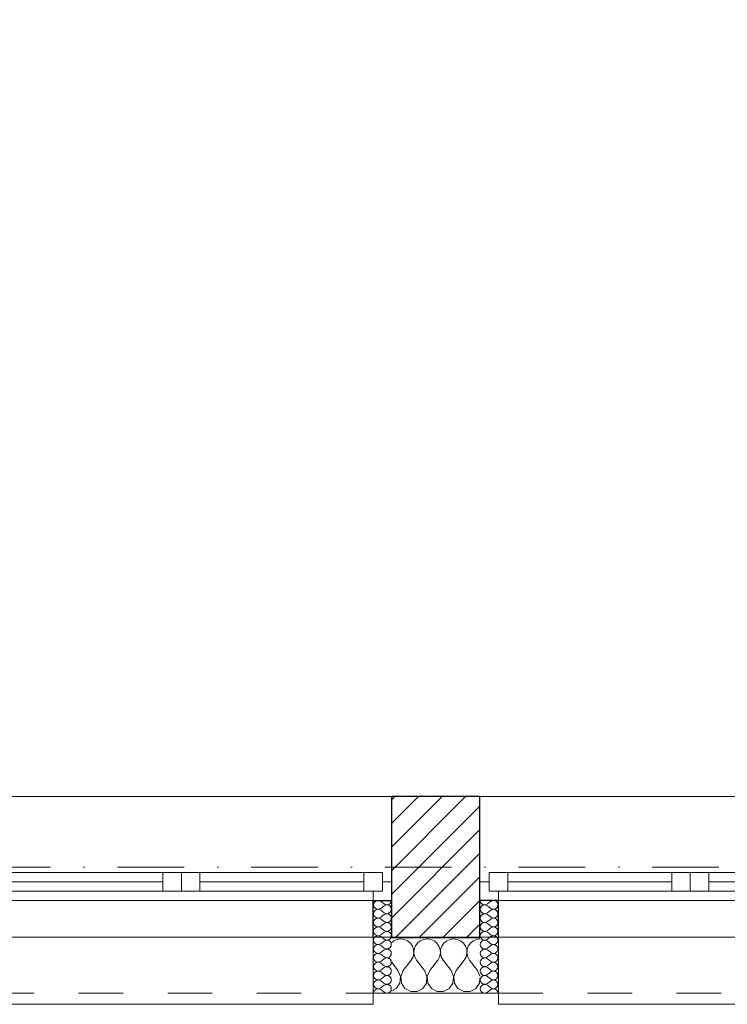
# Model space of a CAD drawing. Header units: millimetres. Extents: x 172139 to 266886, y 95607 to 138225.
# Tile 57 of 71: x 217617 to 219523, y 106825 to 109479. Entities that reach past the tile are written whole.
import ezdxf

# ---------------------------------------------------------------- set-up
doc = ezdxf.new("R2010")
doc.units = ezdxf.units.MM
doc.header["$MEASUREMENT"] = 0
doc.linetypes.add('Kropki i Kreski', pattern=[360, 180, -90, 0, -90])
doc.linetypes.add('Przerywana', pattern=[240, 120, -120])
for name, color, linetype in [('Konstrukcja - Siatki mod', 7, 'Continuous'), ('KR_INW', 7, 'Continuous'), ('NAPIS_SODON', 7, 'Continuous'), ('Okna ArchiCADa', 7, 'Continuous')]:
    doc.layers.add(name, color=color, linetype=linetype)
doc.layers.add('Konstrukcja - Siatki mod_Nr_pióra__48', color=7, linetype='Continuous', lineweight=15, true_color=0xa80f02)
doc.layers.add('KR_INW_Nr_pióra__102', color=7, linetype='Continuous', lineweight=5, true_color=0xcccccc)
for name, color, linetype, lineweight in [('KR_INW_Nr_pióra__101', 252, 'Continuous', 5), ('KR_INW_Nr_pióra__27', 7, 'Continuous', 25), ('KR_INW_Nr_pióra__47', 7, 'Continuous', 15), ('NAPIS_SODON_Nr_pióra__1', 7, 'Continuous', 13), ('Okna ArchiCADa_Nr_pióra__1', 7, 'Continuous', 13), ('Okna ArchiCADa_Nr_pióra__27', 7, 'Continuous', 25)]:
    doc.layers.add(name, color=color, linetype=linetype, lineweight=lineweight)

# ---------------------------------------------------------------- blocks, each defined once
blk = doc.blocks.new('Strop_1', base_point=(179225, 121523.3))
at = {"layer": 'NAPIS_SODON_Nr_pióra__1', "linetype": 'Continuous', "flags": 128}
blk.add_lwpolyline([(179225, 121523.3), (179225.9, 107003.8), (250898.3, 107008.3), (250897.4, 121527.8)], close=True, dxfattribs=at)
blk = doc.blocks.new('*X163')
at = {"layer": 'KR_INW_Nr_pióra__102', "linetype": 'Continuous'}
for p, q in [((218624.1, 106996.2), (218618.9, 106991.9)), ((218633.1, 107000.2), (218624.1, 106996.2)), ((218642.9, 107001.6), (218633.1, 107000.2)), ((218652.6, 107000.2), (218642.9, 107001.6)), ((218661.6, 106996.2), (218652.6, 107000.2)), ((218669.2, 106989.9), (218661.6, 106996.2)), ((218695.5, 106996.2), (218687.9, 106989.9)), ((218704.5, 107000.2), (218695.5, 106996.2)), ((218714.3, 107001.6), (218704.5, 107000.2)), ((218724, 107000.2), (218714.3, 107001.6)), ((218733.1, 106996.2), (218724, 107000.2)), ((218740.6, 106989.9), (218733.1, 106996.2)), ((218766.9, 106996.2), (218759.4, 106989.9)), ((218776, 107000.2), (218766.9, 106996.2)), ((218785.7, 107001.6), (218776, 107000.2)), ((218795.5, 107000.2), (218785.7, 107001.6)), ((218804.5, 106996.2), (218795.5, 107000.2)), ((218812.1, 106989.9), (218804.5, 106996.2)), ((218838.4, 106996.2), (218830.8, 106989.9)), ((218847.4, 107000.2), (218838.4, 106996.2)), ((218856.3, 107001.5), (218847.4, 107000.2)), ((218674.8, 106981.8), (218669.2, 106989.9)), ((218677.9, 106972.5), (218674.8, 106981.8)), ((218678.4, 106962.6), (218677.9, 106972.5)), ((218679.2, 106972.5), (218678.7, 106962.6)), ((218682.3, 106981.8), (218679.2, 106972.5)), ((218687.9, 106989.9), (218682.3, 106981.8)), ((218746.2, 106981.8), (218740.6, 106989.9)), ((218749.4, 106972.5), (218746.2, 106981.8)), ((218749.9, 106962.6), (218749.4, 106972.5)), ((218750.6, 106972.5), (218750.1, 106962.6)), ((218753.8, 106981.8), (218750.6, 106972.5)), ((218759.4, 106989.9), (218753.8, 106981.8)), ((218817.7, 106981.8), (218812.1, 106989.9)), ((218820.8, 106972.5), (218817.7, 106981.8)), ((218821.3, 106962.6), (218820.8, 106972.5)), ((218822.1, 106972.5), (218821.6, 106962.6)), ((218825.2, 106981.8), (218822.1, 106972.5)), ((218830.8, 106989.9), (218825.2, 106981.8)), ((218650, 106915.9), (218671.4, 106944.4)), ((218671.4, 106944.4), (218676.2, 106953.1)), ((218676.2, 106953.1), (218678.4, 106962.6)), ((218678.7, 106962.6), (218680.9, 106953.1)), ((218680.9, 106953.1), (218685.7, 106944.4)), ((218707.1, 106915.9), (218685.7, 106944.4)), ((218721.4, 106915.9), (218742.9, 106944.4)), ((218742.9, 106944.4), (218747.6, 106953.1)), ((218747.6, 106953.1), (218749.9, 106962.6)), ((218750.1, 106962.6), (218752.4, 106953.1)), ((218752.4, 106953.1), (218757.1, 106944.4)), ((218778.6, 106915.9), (218757.1, 106944.4)), ((218792.9, 106915.9), (218814.3, 106944.4)), ((218814.3, 106944.4), (218819.1, 106953.1)), ((218819.1, 106953.1), (218821.3, 106962.6)), ((218821.6, 106962.6), (218823.8, 106953.1)), ((218823.8, 106953.1), (218828.6, 106944.4)), ((218850, 106915.9), (218828.6, 106944.4)), ((218635.7, 106915.9), (218618.9, 106938.3)), ((218642.4, 106899.8), (218635.7, 106915.9)), ((218650, 106915.9), (218643.3, 106899.8)), ((218713.9, 106899.8), (218707.1, 106915.9)), ((218721.4, 106915.9), (218714.7, 106899.8)), ((218785.3, 106899.8), (218778.6, 106915.9)), ((218792.9, 106915.9), (218786.1, 106899.8)), ((218856.3, 106900.9), (218850, 106915.9)), ((218640.8, 106882.5), (218642.4, 106899.8)), ((218643.3, 106899.8), (218644.9, 106882.5)), ((218712.2, 106882.5), (218713.9, 106899.8)), ((218714.7, 106899.8), (218716.3, 106882.5)), ((218783.7, 106882.5), (218785.3, 106899.8)), ((218786.1, 106899.8), (218787.8, 106882.5)), ((218855.1, 106882.5), (218856.3, 106895.2)), ((218618.9, 106861.4), (218631.2, 106868)), ((218631.2, 106868), (218640.8, 106882.5)), ((218644.9, 106882.5), (218654.5, 106868)), ((218654.5, 106868), (218669.9, 106859.8)), ((218687.3, 106859.8), (218702.6, 106868)), ((218702.6, 106868), (218712.2, 106882.5)), ((218716.3, 106882.5), (218726, 106868)), ((218726, 106868), (218741.3, 106859.8)), ((218758.7, 106859.8), (218774, 106868)), ((218774, 106868), (218783.7, 106882.5)), ((218787.8, 106882.5), (218797.4, 106868)), ((218797.4, 106868), (218812.7, 106859.8)), ((218830.1, 106859.8), (218845.5, 106868)), ((218845.5, 106868), (218855.1, 106882.5)), ((218669.9, 106859.8), (218687.3, 106859.8)), ((218741.3, 106859.8), (218758.7, 106859.8)), ((218812.7, 106859.8), (218830.1, 106859.8))]:
    blk.add_line(p, q, dxfattribs=at)
blk = doc.blocks.new('*X204')
at = {"layer": 'KR_INW_Nr_pióra__102', "linetype": 'Continuous'}
for p, q in [((218598.6, 107095.6), (218589.1, 107102.8)), ((218598.6, 107090.9), (218589.1, 107083.7)), ((218598.6, 107071.8), (218589.1, 107079)), ((218598.6, 107067), (218589.1, 107059.9)), ((218598.6, 107048), (218589.1, 107055.1)), ((218598.6, 107043.2), (218589.1, 107036.1)), ((218598.6, 107024.2), (218589.1, 107031.3)), ((218598.6, 107019.4), (218589.1, 107012.3)), ((218598.6, 107000.4), (218589.1, 107007.5)), ((218598.6, 106995.6), (218589.1, 106988.5)), ((218598.6, 106976.6), (218589.1, 106983.7)), ((218598.6, 106971.8), (218589.1, 106964.7)), ((218598.6, 106952.8), (218589.1, 106959.9)), ((218598.6, 106948), (218589.1, 106940.9)), ((218598.6, 106929), (218589.1, 106936.1)), ((218598.6, 106924.2), (218589.1, 106917)), ((218598.6, 106905.1), (218589.1, 106912.3)), ((218598.6, 106900.4), (218589.1, 106893.2)), ((218598.6, 106881.3), (218589.1, 106888.5)), ((218598.6, 106876.6), (218589.1, 106869.4)), ((218598.6, 106857.5), (218589.1, 106864.7))]:
    blk.add_line(p, q, dxfattribs=at)
for centre, start, end in [((218582, 107093.2), 53.1301, 180), ((218605.8, 107105.1), 233.1301, 0), ((218582, 107093.2), 180, 306.8699), ((218582, 107069.4), 53.1301, 180), ((218605.8, 107081.3), 233.1301, 126.8699), ((218582, 107069.4), 180, 306.8699), ((218582, 107045.6), 53.1301, 180), ((218605.8, 107057.5), 233.1301, 126.8699), ((218582, 107045.6), 180, 306.8699), ((218582, 107021.8), 53.1301, 180), ((218582, 107021.8), 180, 306.8699), ((218605.8, 107033.7), 233.1301, 126.8699), ((218605.8, 107009.9), 233.1301, 126.8699), ((218582, 106998), 53.1301, 180), ((218582, 106998), 180, 306.8699), ((218605.8, 106986.1), 233.1301, 126.8699), ((218582, 106974.2), 53.1301, 180), ((218582, 106974.2), 180, 306.8699), ((218605.8, 106962.3), 233.1301, 126.8699), ((218582, 106950.4), 53.1301, 180), ((218582, 106950.4), 180, 306.8699), ((218605.8, 106938.5), 233.1301, 126.8699), ((218582, 106926.6), 53.1301, 180), ((218582, 106926.6), 180, 306.8699), ((218582, 106902.8), 53.1301, 180), ((218605.8, 106914.7), 233.1301, 126.8699), ((218582, 106902.8), 180, 306.8699), ((218582, 106879), 53.1301, 180), ((218605.8, 106890.9), 233.1301, 126.8699), ((218582, 106879), 180, 306.8699), ((218582, 106855.1), 53.1301, 180), ((218605.8, 106867), 233.1301, 126.8699)]:
    blk.add_arc(centre, 11.9, start, end, dxfattribs=at)
blk = doc.blocks.new('*X205')
at = {"layer": 'KR_INW_Nr_pióra__102', "linetype": 'Continuous'}
for p, q in [((218876.5, 107095.6), (218886.1, 107102.8)), ((218876.5, 107090.9), (218886.1, 107083.7)), ((218876.5, 107071.8), (218886.1, 107079)), ((218876.5, 107067), (218886.1, 107059.9)), ((218876.5, 107048), (218886.1, 107055.1)), ((218876.5, 107043.2), (218886.1, 107036.1)), ((218876.5, 107024.2), (218886.1, 107031.3)), ((218876.5, 107019.4), (218886.1, 107012.3)), ((218876.5, 107000.4), (218886.1, 107007.5)), ((218876.5, 106995.6), (218886.1, 106988.5)), ((218876.5, 106976.6), (218886.1, 106983.7)), ((218876.5, 106971.8), (218886.1, 106964.7)), ((218876.5, 106952.8), (218886.1, 106959.9)), ((218876.5, 106948), (218886.1, 106940.9)), ((218876.5, 106929), (218886.1, 106936.1)), ((218876.5, 106924.2), (218886.1, 106917)), ((218876.5, 106905.1), (218886.1, 106912.3)), ((218876.5, 106900.4), (218886.1, 106893.2)), ((218876.5, 106881.3), (218886.1, 106888.5)), ((218876.5, 106876.6), (218886.1, 106869.4)), ((218876.5, 106857.5), (218886.1, 106864.7))]:
    blk.add_line(p, q, dxfattribs=at)
for centre, start, end in [((218869.4, 107105.1), 180, 306.8699), ((218893.2, 107093.2), 0, 126.8699), ((218869.4, 107081.3), 53.1301, 306.8699), ((218893.2, 107093.2), 233.1301, 0), ((218893.2, 107069.4), 0, 126.8699), ((218869.4, 107057.5), 53.1301, 306.8699), ((218893.2, 107069.4), 233.1301, 0), ((218893.2, 107045.6), 0, 126.8699), ((218869.4, 107033.7), 53.1301, 306.8699), ((218869.4, 107009.9), 53.1301, 306.8699), ((218893.2, 107045.6), 233.1301, 0), ((218893.2, 107021.8), 0, 126.8699), ((218893.2, 107021.8), 233.1301, 0), ((218869.4, 106986.1), 53.1301, 306.8699), ((218893.2, 106998), 0, 126.8699), ((218893.2, 106998), 233.1301, 0), ((218869.4, 106962.3), 53.1301, 306.8699), ((218893.2, 106974.2), 0, 126.8699), ((218893.2, 106974.2), 233.1301, 0), ((218869.4, 106938.5), 53.1301, 306.8699), ((218893.2, 106950.4), 0, 126.8699), ((218893.2, 106950.4), 233.1301, 0), ((218869.4, 106914.7), 53.1301, 306.8699), ((218893.2, 106926.6), 0, 126.8699), ((218893.2, 106926.6), 233.1301, 0), ((218893.2, 106902.8), 0, 126.8699), ((218869.4, 106890.9), 53.1301, 306.8699), ((218893.2, 106902.8), 233.1301, 0), ((218893.2, 106879), 0, 126.8699), ((218869.4, 106867), 53.1301, 306.8699), ((218893.2, 106879), 233.1301, 0), ((218893.2, 106855.1), 0, 126.8699)]:
    blk.add_arc(centre, 11.9, start, end, dxfattribs=at)
blk = doc.blocks.new('Okno dwuskrzydłowe 19_5')
at = {"layer": 'Okna ArchiCADa_Nr_pióra__1', "linetype": 'Continuous'}
for p, q in [((-566.8, 230), (566.8, 230)), ((-566.8, 0), (-541.8, 0)), ((-541.8, 25), (-491.8, 25)), ((-541.8, -25), (-541.8, 25)), ((-541.8, 0), (-541.8, -25)), ((-491.8, 25), (-50, 25)), ((-491.8, 25), (-491.8, -25)), ((-491.8, 25), (-50, 25)), ((-491.8, 0), (-50, 0)), ((-50, -25), (-50, 25)), ((-50, 25), (0, 25)), ((0, 25), (0, -25)), ((0, 25), (50, 25)), ((0, -25), (0, 25)), ((50, 25), (491.8, 25)), ((50, 25), (50, -25)), ((50, 25), (491.8, 25)), ((50, 0), (491.8, 0)), ((491.8, -25), (491.8, 25)), ((491.8, 25), (541.8, 25)), ((541.8, 25), (541.8, -25)), ((541.8, -25), (541.8, 0)), ((541.8, 0), (566.8, 0)), ((-541.8, -25), (-516.8, -25)), ((-491.8, -25), (-541.8, -25)), ((-516.8, -25), (-516.8, -50)), ((-50, -25), (-491.8, -25)), ((0, -25), (-50, -25)), ((50, -25), (0, -25)), ((491.8, -25), (50, -25)), ((541.8, -25), (491.8, -25)), ((516.8, -50), (516.8, -25)), ((516.8, -25), (541.8, -25)), ((-516.8, -50), (-566.8, -50)), ((0, -50), (-516.8, -50)), ((516.8, -50), (0, -50)), ((566.8, -50), (516.8, -50)), ((-516.8, -300), (-516.8, -330)), ((516.8, -330), (516.8, -300)), ((-516.8, -330), (516.8, -330))]:
    blk.add_line(p, q, dxfattribs=at)
at = {"layer": 'Okna ArchiCADa_Nr_pióra__1', "linetype": 'Przerywana'}
blk.add_line((-516.8, -300), (516.8, -300), dxfattribs=at)
at = {"layer": 'Okna ArchiCADa_Nr_pióra__27', "linetype": 'Continuous'}
for p, q in [((-566.8, -50), (-566.8, 0)), ((566.8, -50), (566.8, 0)), ((-516.8, -50), (-566.8, -50)), ((516.8, -50), (566.8, -50))]:
    blk.add_line(p, q, dxfattribs=at)
blk = doc.blocks.new('Ściana_3', base_point=(179075.1, 106855.1))
at = {"layer": 'KR_INW_Nr_pióra__101', "linetype": 'Continuous'}
h = blk.add_hatch(dxfattribs=at)
h.set_pattern_fill('Cegła_licówka', color=256, style=0, pattern_type=2)
h.set_pattern_definition([(45, (0, 0), (-31.819804, 31.819804), [])])
h.paths.add_polyline_path([(218618.9, 107155.1), (218618.9, 107105.1), (218618.9, 107005.1), (218856.3, 107005.1), (218856.3, 107105.1), (218856.3, 107155.1), (218856.3, 107385.1), (218618.9, 107385.1)])
at = {"layer": 'KR_INW_Nr_pióra__27', "linetype": 'Continuous'}
for p, q in [((218618.9, 107155.1), (218618.9, 107385.1)), ((218856.3, 107155.1), (218856.3, 107385.1)), ((218618.9, 107105.1), (218618.9, 107155.1)), ((218856.3, 107105.1), (218856.3, 107155.1)), ((218568.9, 107005.1), (218568.9, 107105.1)), ((218568.9, 107105.1), (218618.9, 107105.1)), ((218618.9, 107005.1), (218618.9, 107105.1)), ((218856.3, 107005.1), (218856.3, 107105.1)), ((218906.3, 107105.1), (218856.3, 107105.1)), ((218906.3, 107005.1), (218906.3, 107105.1)), ((218618.9, 107005.1), (218856.3, 107005.1))]:
    blk.add_line(p, q, dxfattribs=at)
at = {"layer": 'KR_INW_Nr_pióra__27', "linetype": 'Continuous', "flags": 128}
blk.add_lwpolyline([(218856.3, 107385.1), (218618.9, 107385.1)], dxfattribs=at)
at = {"layer": 'KR_INW_Nr_pióra__47', "linetype": 'Continuous'}
for p, q in [((218618.9, 107105.1), (218568.9, 107105.1)), ((218568.9, 107105.1), (218568.9, 106855.1)), ((218856.3, 107105.1), (218906.3, 107105.1)), ((218906.3, 107105.1), (218906.3, 106855.1)), ((218568.9, 106855.1), (218568.9, 107005.1)), ((218906.3, 106855.1), (218906.3, 107005.1)), ((218618.9, 106855.1), (218568.9, 106855.1)), ((218856.3, 106855.1), (218906.3, 106855.1))]:
    blk.add_line(p, q, dxfattribs=at)
at = {"layer": 'KR_INW_Nr_pióra__47', "linetype": 'Continuous', "flags": 128}
blk.add_lwpolyline([(218618.9, 106855.1), (218856.3, 106855.1)], dxfattribs=at)
at = {"layer": 'KR_INW'}
for name in ['*X204', '*X205', '*X163']:
    blk.add_blockref(name, (0, 0), dxfattribs=at)
at = {"layer": 'Okna ArchiCADa', "color": 21, "linetype": 'Continuous', "lineweight": 13, "true_color": 0xff9955, "zscale": 1000}
for p in [(218052.1, 107155.1), (219423.1, 107155.1)]:
    blk.add_blockref('Okno dwuskrzydłowe 19_5', p, dxfattribs=at)
blk = doc.blocks.new('Standardowy znacznik siatki_10')
at = {"layer": 'Konstrukcja - Siatki mod_Nr_pióra__48', "linetype": 'Kropki i Kreski'}
blk.add_line((1000, 0), (72912, 0), dxfattribs=at)

msp = doc.modelspace()

# ---------------------------------------------------------------- block references
at = {"layer": 'Konstrukcja - Siatki mod', "color": 8, "linetype": 'Continuous', "lineweight": 13, "zscale": 1000}
msp.add_blockref('Standardowy znacznik siatki_10', (177989.3, 107195.1), dxfattribs=at)
at = {"layer": 'KR_INW'}
msp.add_blockref('Ściana_3', (179075.1, 106855.1), dxfattribs=at)
at = {"layer": 'NAPIS_SODON', "linetype": 'Continuous'}
msp.add_blockref('Strop_1', (179225, 121523.3), dxfattribs=at)

doc.saveas('drawing.dxf')
